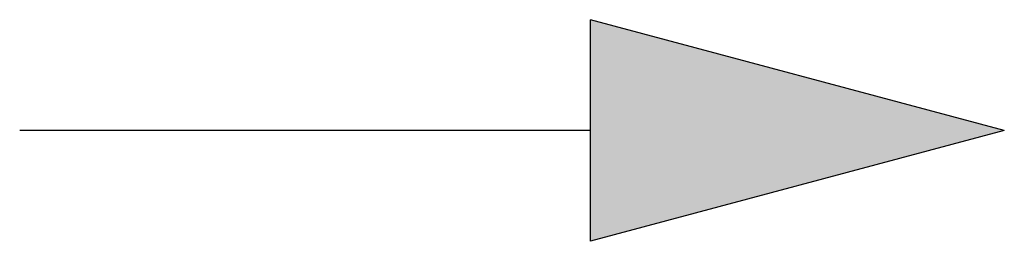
# Model space of a CAD drawing. Header units: millimetres. Extents: x -84458 to 77911, y -55868 to -29230.
# Tile 49 of 103: x 67531.61 to 67550.25, y -31050.87 to -31046.67. Entities that reach past the tile are written whole.
import ezdxf

# ---------------------------------------------------------------- set-up
doc = ezdxf.new("R2010")
doc.units = ezdxf.units.MM
doc.layers.add('obwód gniazd', color=1, linetype='Continuous', lineweight=25)

msp = doc.modelspace()

# ---------------------------------------------------------------- linework, layer by layer
at = {"layer": 'obwód gniazd'}
for p, q in [((67550.253, -31048.768), (67542.416, -31046.668)), ((67542.416, -31050.868), (67542.416, -31046.668)), ((67542.416, -31048.768), (67531.611, -31048.768)), ((67550.253, -31048.768), (67542.416, -31050.868))]:
    msp.add_line(p, q, dxfattribs=at)
msp.add_solid([(67550.253, -31048.768), (67542.416, -31050.868), (67542.416, -31046.668)], dxfattribs=at)

doc.saveas('drawing.dxf')
